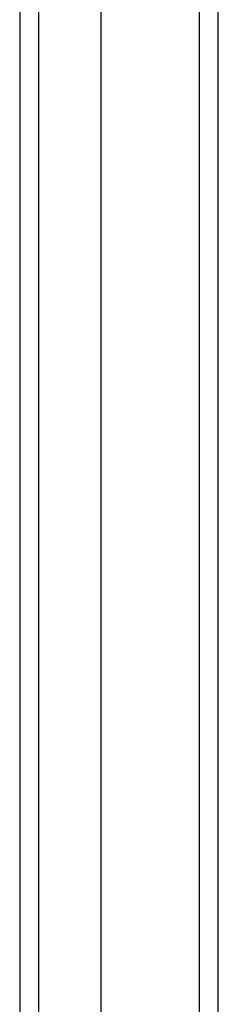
# Model space of a CAD drawing. Header units: inches. Extents: x 0 to 149, y -11 to 97.
# Tile 33 of 65: x 82.795 to 83.634, y 52.334 to 56.497. Entities that reach past the tile are written whole.
import ezdxf

# ---------------------------------------------------------------- set-up
doc = ezdxf.new("R2010")
doc.units = ezdxf.units.IN
doc.header["$LTSCALE"] = 8.944272
doc.header["$MEASUREMENT"] = 0
doc.layers.add('Visible Edges(ANSI)', color=7, linetype='Continuous', lineweight=25)
doc.layers.add('Visible Tangent Edges(ANSI)', color=7, linetype='Continuous', lineweight=25)

msp = doc.modelspace()

# ---------------------------------------------------------------- linework, layer by layer
at = {"layer": 'Visible Edges(ANSI)'}
for p, q in [((83.6343, 41.36297), (83.6343, 60.57944)), ((83.13837, 59.89787), (83.13837, 42.04454)), ((82.79504, 59.79153), (82.79504, 42.15087))]:
    msp.add_line(p, q, dxfattribs=at)
at = {"layer": 'Visible Tangent Edges(ANSI)'}
for p, q in [((83.55291, 60.57944), (83.55291, 41.36297)), ((82.87643, 42.03944), (82.87643, 59.90296))]:
    msp.add_line(p, q, dxfattribs=at)

doc.saveas('drawing.dxf')
